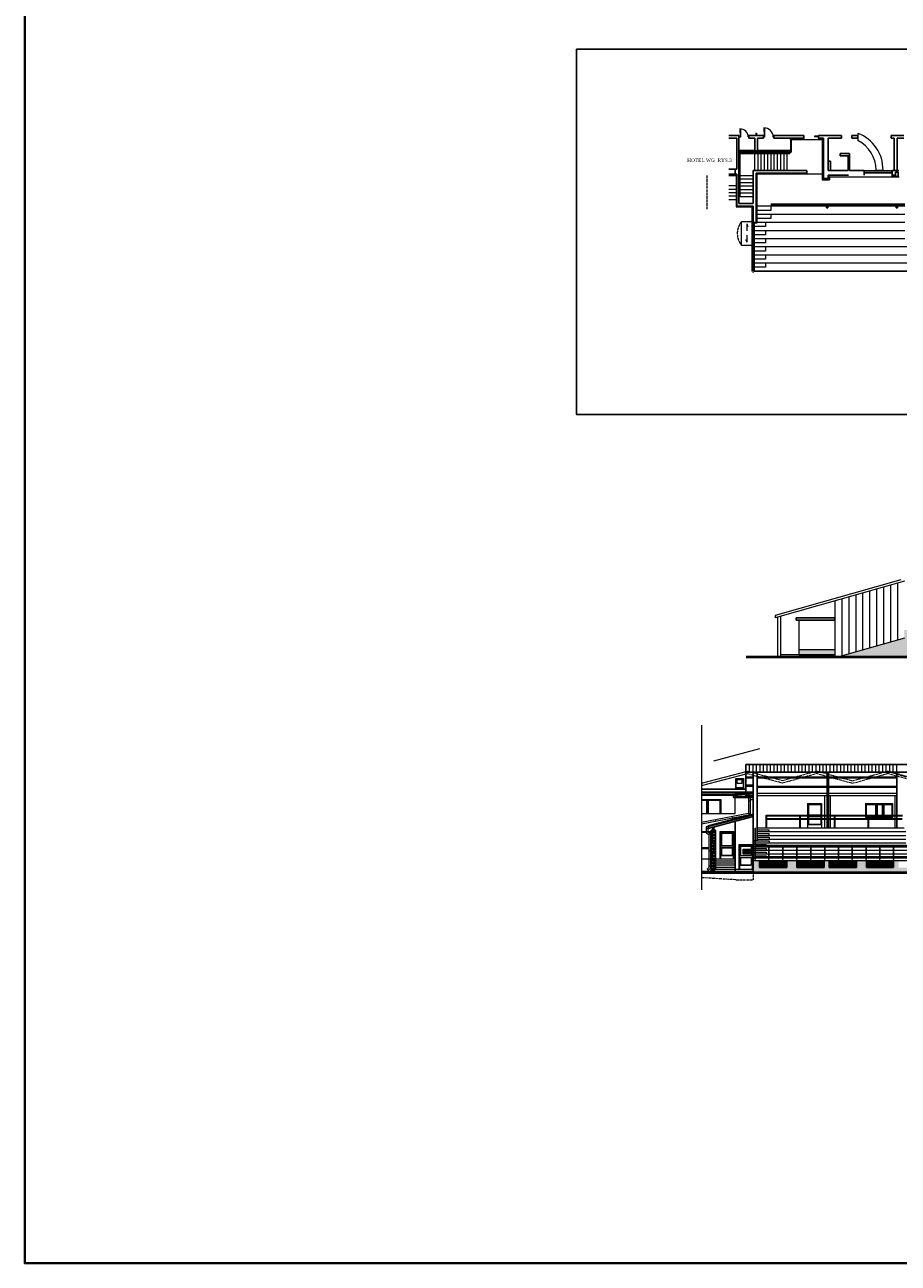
# Model space of a CAD drawing. Header units: millimetres. Extents: x -26513 to 76799, y 0 to 112149.
# Tile 70 of 98: x 47540 to 55063, y 91153 to 101820. Entities that reach past the tile are written whole.
import ezdxf

# ---------------------------------------------------------------- set-up
doc = ezdxf.new("R2010")
doc.units = ezdxf.units.MM
doc.header["$LTSCALE"] = 2
doc.linetypes.add('ACAD_ISO02W100', pattern=[15, 12, -3])
for name, color, linetype, lineweight in [('cienkie', 141, 'Continuous', 5), ('DRZWI PROJ.', 30, 'Continuous', 15), ('hacz  do wyłaczenia', 161, 'Continuous', 5), ('ocieplenie', 5, 'BATTING', 5), ('rynna-41', 22, 'Continuous', 18), ('SCHODY', 54, 'Continuous', 15), ('stolarka', 6, 'Continuous', 9), ('widok', 3, 'Continuous', 13), ('ZMIANY', 90, 'Continuous', 25)]:
    doc.layers.add(name, color=color, linetype=linetype, lineweight=lineweight)
doc.layers.add('istn.śiany', color=2, linetype='Continuous')
doc.linetypes.add('BATTING', pattern='A,0.0001,-0.1,[134,ltypeshp.shx,S=0.1,R=0,X=-0.1,Y=0],-0.2,[134,ltypeshp.shx,S=0.1,R=180,X=0.1,Y=0],-0.1', length=0.4001)

# ---------------------------------------------------------------- blocks, each defined once
blk = doc.blocks.new('drzwi')
at = {"layer": 'DRZWI PROJ.', "color": 30}
for p, q in [((-100, 5), (-95, 5)), ((-100, 0), (-95, 0)), ((-95, 88), (-95, 0)), ((-90, 88), (-90, 0)), ((-5, 5), (0, 5)), ((-5, 5), (-5, 0)), ((-5, 0), (0, 0))]:
    blk.add_line(p, q, dxfattribs=at)
blk.add_arc((-95, 0), 88, 0, 90, dxfattribs=at)

msp = doc.modelspace()

# ---------------------------------------------------------------- hatches: boundary and pattern name
at = {"layer": 'cienkie'}
h = msp.add_hatch(dxfattribs=at)
h.set_pattern_fill('AR-BRSTD', color=256, scale=0.2, style=0)
h.paths.add_polyline_path([(54703, 94560), (54468, 94560), (54468, 94620), (54424, 94620), (54424, 94560), (54189, 94560), (54189, 94620), (54103, 94620), (54103, 94560), (53868, 94560), (53868, 94620), (53815, 94620), (53815, 94530), (54703, 94530)])
h.paths.add_polyline_path([(56917, 94621), (56872, 94621), (56872, 94563), (56917, 94563)])
h.paths.add_polyline_path([(57112, 94621), (57097, 94621), (57097, 94563), (57112, 94563)])
h.paths.add_polyline_path([(56872, 94621), (56865, 94621), (56865, 94563), (56872, 94563)])
h.paths.add_polyline_path([(57127, 94621), (57112, 94621), (57112, 94563), (57127, 94563)])
h.paths.add_polyline_path([(56860, 94621), (56724, 94621), (56724, 94620), (56821, 94620), (56821, 94563), (56860, 94563)])
h.paths.add_polyline_path([(56858, 94558), (56860, 94558), (56860, 94560), (56724, 94560), (56724, 94558), (56726, 94558), (56726, 94555), (56858, 94555)])
h.paths.add_polyline_path([(56704, 94555), (56717, 94555), (56717, 94558), (56719, 94558), (56719, 94560), (56586, 94560), (56586, 94530), (56704, 94530)])
h.paths.add_polyline_path([(54789, 94620), (54703, 94620), (54703, 94530), (55623, 94530), (55623, 94560), (55388, 94560), (55388, 94620), (55303, 94620), (55303, 94560), (55068, 94560), (55068, 94620), (55024, 94620), (55024, 94560), (54789, 94560)])
h.paths.add_polyline_path([(56586, 94620), (56501, 94620), (56501, 94560), (56266, 94560), (56266, 94620), (56222, 94620), (56222, 94560), (55987, 94560), (55987, 94620), (55902, 94620), (55902, 94560), (55667, 94560), (55667, 94620), (55623, 94620), (55623, 94530), (56586, 94530)])
h.paths.add_polyline_path([(53815, 94530), (56704, 94530), (56704, 94523), (53815, 94523)])
at = {"layer": 'hacz  do wyłaczenia', "linetype": 'Continuous'}
h = msp.add_hatch(dxfattribs=at)
h.set_pattern_fill('BRICK', color=256, scale=2, style=0)
h.set_pattern_definition([(0, (22145.566, -11427.961), (0, 12.7), []), (90, (22145.566, -11427.961), (-25.4, 2e-15), [12.7, -12.7]), (90, (22158.266, -11427.961), (-25.4, 2e-15), [-12.7, 12.7])])
h.paths.add_polyline_path([(53452, 94530), (53480, 94530), (53480, 94548), (53490, 94548), (53490, 94884), (53452, 94884)])
at = {"layer": 'hacz  do wyłaczenia'}
h = msp.add_hatch(dxfattribs=at)
h.set_pattern_fill('ANSI31', color=256, scale=3, angle=45, style=0)
h.paths.add_polyline_path([(53729, 94689), (53798, 94689), (53798, 94718), (53805, 94718), (53805, 94675), (53729, 94675)])
h.paths.add_polyline_path([(53729, 94689), (53729, 94691), (53796, 94691), (53796, 94718), (53798, 94718), (53798, 94689)])
h.paths.add_polyline_path([(53796, 94691), (53796, 94718), (53729, 94718), (53729, 94691)])
h.paths.add_polyline_path([(53805, 94718), (53806, 94718, -0.036146), (53807, 94715, -0.032237), (53810, 94716), (53810, 94675), (53805, 94675)])
h.paths.add_polyline_path([(53810, 94675), (53810, 94716, -0.028389), (53812, 94718), (53815, 94718), (53815, 94675)])
at = {"layer": 'hacz  do wyłaczenia', "linetype": 'Continuous'}
h = msp.add_hatch(dxfattribs=at)
h.set_pattern_fill('NET', color=256, scale=2, angle=45, style=0)
h.set_pattern_definition([(45, (-5957.957, 39266.924), (-4.49012806, 4.49012806), []), (135, (-5957.957, 39266.924), (-4.49012806, -4.49012806), [])])
h.paths.add_polyline_path([(53868, 94620), (54103, 94620), (54103, 94560), (53868, 94560)])
h = msp.add_hatch(dxfattribs=at)
h.set_pattern_fill('NET', color=256, scale=2, angle=45, style=0)
h.set_pattern_definition([(45, (-5636.957, 39266.924), (-4.49012806, 4.49012806), []), (135, (-5636.957, 39266.924), (-4.49012806, -4.49012806), [])])
h.paths.add_polyline_path([(54189, 94620), (54424, 94620), (54424, 94560), (54189, 94560)])
h = msp.add_hatch(dxfattribs=at)
h.set_pattern_fill('NET', color=256, scale=2, angle=45, style=0)
h.set_pattern_definition([(45, (-5357.957, 39266.924), (-4.49012806, 4.49012806), []), (135, (-5357.957, 39266.924), (-4.49012806, -4.49012806), [])])
h.paths.add_polyline_path([(54468, 94620), (54703, 94620), (54703, 94560), (54468, 94560)])
h = msp.add_hatch(dxfattribs=at)
h.set_pattern_fill('NET', color=256, scale=2, angle=45, style=0)
h.set_pattern_definition([(45, (-5036.957, 39266.924), (-4.49012806, 4.49012806), []), (135, (-5036.957, 39266.924), (-4.49012806, -4.49012806), [])])
h.paths.add_polyline_path([(54789, 94620), (55024, 94620), (55024, 94560), (54789, 94560)])
at = {"layer": 'widok'}
h = msp.add_hatch(dxfattribs=at)
h.set_pattern_fill('AR-SAND', color=256, scale=0.6, style=0)
h.paths.add_polyline_path([(56305, 96550), (56068, 96550), (56068, 96607), (56004, 96607), (56004, 96550), (55767, 96550), (55767, 96437), (56305, 96437)])
h.paths.add_polyline_path([(56305, 96437), (55767, 96437), (55767, 96377), (56305, 96377)])
h.paths.add_polyline_path([(56661, 96607), (56604, 96607), (56604, 96550), (56367, 96550), (56367, 96437), (56661, 96437), (56661, 96464)])
h.paths.add_polyline_path([(56661, 96437), (56367, 96437), (56367, 96377), (56661, 96377)])
h.paths.add_polyline_path([(56905, 96550), (56796, 96550), (56796, 96464), (56796, 96437), (56905, 96437)])
h.paths.add_polyline_path([(56905, 96437), (56796, 96437), (56796, 96377), (56905, 96377)])
h.paths.add_polyline_path([(57505, 96550), (57268, 96550), (57268, 96607), (57204, 96607), (57204, 96550), (56967, 96550), (56967, 96437), (57505, 96437)])
h.paths.add_polyline_path([(57505, 96437), (57099, 96437), (57099, 96423), (57048, 96423), (57048, 96437), (56967, 96437), (56967, 96377), (57505, 96377)])
h.paths.add_polyline_path([(56367, 96607), (56305, 96607), (56305, 96550), (56305, 96377), (56367, 96377)])
h.paths.add_polyline_path([(56929, 96607), (56905, 96607), (56905, 96550), (56905, 96377), (56967, 96377), (56967, 96607), (56944, 96607), (56944, 96408, -1.039289), (56928, 96408, -0.062876), (56929, 96410)])
h.paths.add_polyline_path([(57567, 96607), (57505, 96607), (57505, 96550), (57505, 96377), (57567, 96377)])
h.paths.add_polyline_path([(58105, 96550), (57868, 96550), (57868, 96607), (57804, 96607), (57804, 96550), (57567, 96550), (57567, 96437), (58105, 96437)])
h.paths.add_polyline_path([(58105, 96437), (58000, 96437), (58000, 96423), (57949, 96423), (57949, 96437), (57567, 96437), (57567, 96377), (58105, 96377)])
h.paths.add_polyline_path([(58128, 96607), (58105, 96607), (58105, 96550), (58105, 96377), (58167, 96377), (58167, 96550), (58166, 96550), (58166, 96607), (58143, 96607), (58143, 96409, -0.046607), (58144, 96408, -1), (58128, 96408, -0.046255), (58128, 96409)])
h.paths.add_polyline_path([(58459, 96607), (58403, 96607), (58403, 96550), (58167, 96550), (58167, 96437), (58459, 96437)])
h.paths.add_polyline_path([(58459, 96437), (58167, 96437), (58167, 96377), (58459, 96377)])
h.paths.add_polyline_path([(54380, 96437), (54207, 96437), (54207, 96392), (54352, 96392)])
h.paths.add_polyline_path([(54517, 96437), (54380, 96437), (54352, 96392), (54517, 96392)])
h.paths.add_polyline_path([(55117, 96536), (54559, 96377), (55117, 96377)])
h.paths.add_polyline_path([(55167, 96607), (55117, 96607), (55117, 96377), (55167, 96377)])
h.paths.add_polyline_path([(55705, 96550), (55468, 96550), (55468, 96550), (55468, 96607), (55404, 96607), (55404, 96550), (55167, 96550), (55167, 96437), (55705, 96437)])
h.paths.add_polyline_path([(55705, 96437), (55167, 96437), (55167, 96377), (55705, 96377)])

# ---------------------------------------------------------------- linework, layer by layer
at = {"layer": 'Defpoints'}
msp.add_lwpolyline([(52291, 101610), (68034, 101610), (68034, 98463), (52291, 98463)], close=True, dxfattribs=at)
at = {"layer": 'hacz  do wyłaczenia'}
for p, q in [((54937, 96977), (54937, 96485)), ((54997, 96994), (54997, 96502)), ((55057, 97011), (55057, 96519)), ((54577, 96874), (54577, 96383)), ((54637, 96891), (54637, 96400)), ((54697, 96908), (54697, 96417)), ((54757, 96926), (54757, 96434)), ((54817, 96943), (54817, 96451)), ((54877, 96960), (54877, 96468)), ((53369, 95195), (53369, 95183)), ((53419, 95195), (53419, 95183)), ((53469, 95195), (53469, 95183)), ((53519, 95195), (53519, 95183)), ((53569, 95195), (53569, 95183)), ((53619, 95195), (53619, 95183)), ((53663, 95175), (53663, 95163)), ((53703, 95175), (53703, 95163)), ((53753, 95175), (53753, 95163)), ((53803, 95175), (53803, 95163)), ((53789, 95133), (53774, 95133)), ((53487, 94974), (53490, 94959)), ((53634, 95003), (53637, 94988)), ((53774, 95029), (53789, 95017)), ((53424, 94868), (53409, 94860)), ((53447, 94853), (53432, 94845)), ((53432, 94707), (53452, 94707)), ((53432, 94574), (53452, 94574))]:
    msp.add_line(p, q, dxfattribs=at)
for points in [[(53868, 94620), (54103, 94620), (54103, 94560), (53868, 94560)], [(54189, 94620), (54424, 94620), (54424, 94560), (54189, 94560)], [(54468, 94620), (54703, 94620), (54703, 94560), (54468, 94560)], [(54789, 94620), (55024, 94620), (55024, 94560), (54789, 94560)]]:
    msp.add_lwpolyline(points, close=True, dxfattribs=at)
at = {"layer": 'istn.śiany'}
for p, q in [((53604, 100865), (53691, 100865)), ((53604, 100842), (53672, 100842)), ((53672, 100842), (53672, 100576)), ((53691, 100865), (53691, 100281)), ((53777, 100866), (53903, 100866)), ((53777, 100866), (53777, 100842)), ((53777, 100842), (53828, 100842)), ((53828, 100842), (53828, 100734)), ((53852, 100842), (53852, 100734)), ((53852, 100842), (53903, 100842)), ((53903, 100866), (53903, 100842)), ((53993, 100866), (54251, 100866)), ((53993, 100866), (53993, 100842)), ((53993, 100842), (54251, 100842)), ((54251, 100866), (54251, 100842)), ((54378, 100866), (54574, 100866)), ((54378, 100866), (54378, 100842)), ((54378, 100842), (54421, 100842)), ((54421, 100842), (54421, 100565)), ((54459, 100842), (54459, 100565)), ((54459, 100842), (54574, 100842)), ((54574, 100866), (54574, 100842)), ((54664, 100866), (54664, 100842)), ((54664, 100866), (54714, 100866)), ((54664, 100842), (54714, 100842)), ((54714, 100866), (54714, 100842)), ((55003, 100866), (55113, 100866)), ((55003, 100866), (55003, 100842)), ((55003, 100842), (55028, 100842)), ((55028, 100842), (55028, 100565)), ((55053, 100842), (55053, 100565)), ((55053, 100842), (55113, 100842)), ((53691, 100734), (54118, 100734)), ((53691, 100722), (54130, 100722)), ((54118, 100742), (54118, 100734)), ((54130, 100742), (54130, 100722)), ((54563, 100712), (54563, 100692)), ((54563, 100712), (54643, 100712)), ((54643, 100712), (54643, 100692)), ((54459, 100645), (54479, 100645)), ((54479, 100645), (54479, 100565)), ((54563, 100692), (54643, 100692)), ((54631, 100692), (54631, 100565)), ((54643, 100692), (54643, 100565)), ((53604, 100576), (53672, 100576)), ((53604, 100534), (53672, 100534)), ((53660, 100576), (53660, 100534)), ((53672, 100534), (53672, 100256)), ((53815, 100565), (54275, 100565)), ((53815, 100565), (53815, 100281)), ((53840, 100541), (54275, 100541)), ((53840, 100541), (53840, 100116)), ((54275, 100565), (54275, 100541)), ((54421, 100565), (54421, 100496)), ((54421, 100496), (54459, 100496)), ((54459, 100565), (54479, 100565)), ((54459, 100523), (54459, 100496)), ((54459, 100523), (54479, 100523)), ((54479, 100565), (54631, 100565)), ((54479, 100523), (54636, 100523)), ((54643, 100565), (54771, 100565)), ((54771, 100565), (54771, 100523)), ((55011, 100565), (55011, 100523)), ((55011, 100565), (55040, 100565)), ((55011, 100523), (55039, 100523)), ((55039, 100549), (55039, 100514)), ((55063, 100549), (55039, 100549)), ((55063, 100514), (55039, 100514)), ((55040, 100565), (55069, 100565)), ((55063, 100549), (55063, 100514)), ((55063, 100523), (55069, 100523)), ((53691, 100281), (53815, 100281)), ((53672, 100256), (53815, 100256)), ((53803, 100256), (53815, 100256)), ((53815, 100256), (53815, 99696)), ((53815, 100256), (53815, 99696)), ((54445, 100268), (54445, 100244)), ((54457, 100268), (54445, 100268)), ((54457, 100244), (54445, 100244)), ((54457, 100268), (54457, 100244)), ((55057, 100268), (55045, 100268)), ((55045, 100268), (55045, 100244)), ((55057, 100244), (55045, 100244)), ((55057, 100268), (55057, 100244)), ((53815, 99685), (53815, 99684)), ((54517, 96712), (54185, 96712)), ((54185, 96712), (54185, 96692)), ((54517, 96692), (54185, 96692)), ((54517, 96712), (54517, 96692)), ((54517, 96392), (54207, 96392)), ((56258, 95449), (53750, 95449)), ((53750, 95449), (53750, 95381)), ((53750, 95381), (53750, 95182)), ((56267, 95381), (53750, 95381)), ((53815, 95381), (53815, 94521)), ((53815, 95381), (53815, 94530)), ((53848, 95381), (53848, 94790)), ((54452, 95381), (54452, 94902)), ((54464, 95381), (54464, 94902)), ((55052, 94902), (55052, 95381)), ((53370, 95235), (53750, 95235)), ((53370, 95210), (53815, 95210)), ((53815, 95210), (53653, 95195)), ((53815, 95198), (53653, 95183)), ((53653, 95195), (53653, 95183)), ((53750, 95182), (53815, 95182)), ((53426, 94919), (53813, 95021)), ((53426, 94913), (53815, 95016)), ((53426, 94898), (53815, 95001)), ((53660, 94960), (53660, 94530)), ((53426, 94919), (53426, 94898)), ((53452, 94884), (53490, 94884)), ((53452, 94884), (53452, 94530)), ((53466, 94909), (53466, 94884)), ((53466, 94909), (53476, 94909)), ((53476, 94909), (53476, 94884)), ((53490, 94884), (53490, 94548)), ((53815, 94790), (53827, 94790)), ((53815, 94790), (53852, 94790)), ((53830, 94790), (53848, 94790))]:
    msp.add_line(p, q, dxfattribs=at)
at = {"layer": 'istn.śiany', "color": 5, "lineweight": 5}
for p, q in [((53750, 95342), (53810, 95342)), ((53750, 95332), (53810, 95332)), ((53750, 95272), (53810, 95272)), ((53750, 95262), (53810, 95262)), ((53848, 95342), (54452, 95342)), ((53848, 95332), (54452, 95332)), ((53848, 95262), (54452, 95262)), ((54464, 95342), (55052, 95342)), ((54464, 95332), (55052, 95332)), ((54464, 95262), (55052, 95262)), ((53847, 95202), (54452, 95202)), ((53848, 95252), (54452, 95252)), ((54464, 95252), (55052, 95252)), ((54464, 95202), (55052, 95202)), ((53848, 94902), (55115, 94902)), ((53848, 94870), (55129, 94870)), ((53848, 94838), (55129, 94838)), ((53815, 94774), (53827, 94774)), ((53815, 94742), (53827, 94742)), ((53830, 94774), (55129, 94774)), ((53830, 94742), (53947, 94742)), ((53830, 94742), (55129, 94742)), ((53848, 94806), (55129, 94806)), ((53950, 94742), (54067, 94742)), ((54070, 94742), (54187, 94742)), ((54190, 94742), (54307, 94742)), ((54310, 94742), (54427, 94742)), ((54430, 94742), (54547, 94742)), ((54904, 94742), (55019, 94742)), ((55022, 94742), (55137, 94742)), ((53815, 94710), (53827, 94710)), ((53815, 94678), (53827, 94678)), ((53815, 94646), (53827, 94646)), ((53830, 94710), (66241, 94710)), ((53830, 94678), (66241, 94678)), ((53830, 94646), (53947, 94646)), ((53950, 94646), (54307, 94646)), ((54310, 94646), (54427, 94646)), ((54430, 94646), (54547, 94646)), ((54550, 94646), (54665, 94646)), ((54668, 94646), (54783, 94646)), ((54786, 94646), (54901, 94646)), ((54904, 94646), (55019, 94646)), ((55022, 94646), (55137, 94646))]:
    msp.add_line(p, q, dxfattribs=at)
at = {"layer": 'istn.śiany', "lineweight": 40}
msp.add_lwpolyline([(47540, 112069), (76799, 112069), (76799, 91153), (47540, 91153)], close=True, dxfattribs=at)
at = {"layer": 'ocieplenie'}
for p, q in [((54130, 100836), (54251, 100836)), ((54136, 100830), (54136, 100722)), ((54378, 100836), (54409, 100836)), ((54415, 100842), (54415, 100565)), ((53691, 100737), (53828, 100737)), ((53852, 100737), (54118, 100737)), ((53604, 100528), (53666, 100528)), ((53670, 100534), (53670, 100251)), ((54465, 100521), (54465, 100494)), ((55010, 100517), (55039, 100517)), ((53667, 100253), (53803, 100253)), ((53809, 100256), (53809, 99696)), ((53843, 100114), (53815, 100114))]:
    msp.add_line(p, q, dxfattribs=at)
at = {"layer": 'ocieplenie', "linetype": 'Continuous'}
for p, q in [((54142, 100830), (54142, 100722)), ((54142, 100830), (54409, 100830)), ((54251, 100842), (54251, 100830)), ((54378, 100842), (54378, 100830)), ((54409, 100842), (54409, 100565)), ((53691, 100739), (53828, 100739)), ((53852, 100739), (54118, 100739)), ((54130, 100722), (54142, 100722)), ((53604, 100522), (53666, 100522)), ((53667, 100534), (53667, 100251)), ((53845, 100536), (54409, 100536)), ((53845, 100536), (53845, 100111)), ((54275, 100541), (54275, 100536)), ((54409, 100541), (54409, 100484)), ((54409, 100484), (54471, 100484)), ((54421, 100496), (54421, 100484)), ((54471, 100511), (54471, 100484)), ((54471, 100511), (54774, 100511)), ((55008, 100523), (55008, 100511)), ((55008, 100511), (55072, 100511)), ((53667, 100251), (53803, 100251)), ((53803, 100256), (53803, 99696)), ((53845, 100111), (53803, 100111)), ((57770, 99696), (53803, 99696)), ((53815, 99685), (53815, 99684))]:
    msp.add_line(p, q, dxfattribs=at)
at = {"layer": 'rynna-41'}
for p, q in [((53370, 95787), (53370, 94368)), ((53370, 95195), (53660, 95195)), ((53370, 95183), (53641, 95183)), ((53641, 95187), (53641, 95171)), ((53641, 95187), (53653, 95187)), ((53649, 95163), (53815, 95163)), ((53653, 95183), (53653, 95175)), ((53653, 95175), (53815, 95175)), ((53774, 95163), (53774, 95029)), ((53789, 95163), (53789, 95017)), ((53370, 94952), (53774, 95029)), ((53370, 94936), (53789, 95017)), ((53425, 94914), (53409, 94911)), ((53409, 94908), (53409, 94860)), ((53409, 94860), (53432, 94845)), ((53424, 94904), (53424, 94868)), ((53424, 94868), (53447, 94853)), ((53432, 94845), (53432, 94560)), ((53447, 94853), (53447, 94554)), ((53432, 94560), (53419, 94547)), ((53429, 94536), (53419, 94547)), ((53447, 94554), (53430, 94537))]:
    msp.add_line(p, q, dxfattribs=at)
for centre, radius, start, end in [((53647, 95187), 6, 180, 0), ((53649, 95171), 8, 180, 270), ((53417, 94909), 8.55, 171.1383, 30.6159)]:
    msp.add_arc(centre, radius, start, end, dxfattribs=at)
at = {"layer": 'SCHODY'}
for p, q in [((53695, 100717), (53695, 100341)), ((53695, 100717), (54130, 100717)), ((53700, 100712), (53700, 100341)), ((53700, 100712), (54130, 100712)), ((53825, 100722), (53825, 100565)), ((53853, 100722), (53853, 100565)), ((53881, 100722), (53881, 100565)), ((53909, 100722), (53909, 100565)), ((53937, 100722), (53937, 100565)), ((53965, 100722), (53965, 100565)), ((53993, 100722), (53993, 100565)), ((54021, 100722), (54021, 100565)), ((54049, 100722), (54049, 100565)), ((54077, 100722), (54077, 100565)), ((54105, 100722), (54105, 100565)), ((54130, 100717), (54130, 100712)), ((53697, 100522), (53813, 100522)), ((53700, 100492), (53815, 100492)), ((53604, 100435), (53672, 100435)), ((53604, 100405), (53672, 100405)), ((53691, 100431), (53815, 100431)), ((53691, 100401), (53815, 100401)), ((53700, 100461), (53815, 100461)), ((53604, 100375), (53672, 100375)), ((53604, 100345), (53672, 100345)), ((53604, 100315), (53672, 100315)), ((53691, 100371), (53815, 100371)), ((53691, 100341), (53815, 100341)), ((53920, 100221), (53840, 100221)), ((53965, 100221), (53920, 100221)), ((53920, 100081), (53815, 100081)), ((53920, 100151), (53840, 100151)), ((53965, 100151), (53920, 100151)), ((53920, 100116), (53920, 100081)), ((53920, 100011), (53815, 100011)), ((53920, 100046), (53920, 100011)), ((53920, 99976), (53920, 99941)), ((53920, 99941), (53815, 99941)), ((53920, 99871), (53815, 99871)), ((53920, 99906), (53920, 99871)), ((53920, 99801), (53815, 99801)), ((53920, 99836), (53920, 99801)), ((53920, 99766), (53920, 99731)), ((53920, 99731), (53815, 99731)), ((53848, 94886), (53952, 94886)), ((53848, 94854), (53952, 94854)), ((53952, 94870), (53952, 94886)), ((53952, 94838), (53952, 94854)), ((53815, 94758), (53827, 94758)), ((53815, 94726), (53827, 94726)), ((53830, 94758), (53927, 94758)), ((53830, 94726), (53927, 94726)), ((53848, 94822), (53952, 94822)), ((53848, 94790), (53952, 94790)), ((53927, 94758), (53927, 94742)), ((53927, 94726), (53927, 94710)), ((53952, 94822), (53952, 94806)), ((53952, 94790), (53952, 94774)), ((53490, 94635), (53660, 94635)), ((53490, 94618), (53660, 94618)), ((53815, 94694), (53827, 94694)), ((53815, 94662), (53827, 94662)), ((53830, 94694), (53927, 94694)), ((53830, 94662), (53927, 94662)), ((53927, 94694), (53927, 94678)), ((53927, 94662), (53927, 94646)), ((53480, 94548), (53480, 94530)), ((53480, 94548), (53660, 94548)), ((53490, 94600), (53660, 94600)), ((53490, 94583), (53660, 94583)), ((53490, 94565), (53660, 94565)), ((53660, 94548), (53815, 94548))]:
    msp.add_line(p, q, dxfattribs=at)
at = {"layer": 'stolarka'}
for p, q in [((53838, 100886), (53838, 100866)), ((53838, 100886), (53843, 100886)), ((53843, 100886), (53843, 100866)), ((53820, 100111), (53820, 99694)), ((53823, 100111), (53823, 99694)), ((57770, 99696), (53820, 99696)), ((57770, 99694), (53820, 99694)), ((53475, 95481), (53870, 95585)), ((53370, 95287), (53765, 95391)), ((53370, 95266), (53765, 95370)), ((53780, 95449), (53780, 95381)), ((53810, 95449), (53810, 95381)), ((53840, 95449), (53840, 95381)), ((53870, 95449), (53870, 95381)), ((53901, 95449), (53901, 95381)), ((53931, 95449), (53931, 95381)), ((53961, 95449), (53961, 95381)), ((53991, 95449), (53991, 95381)), ((54021, 95449), (54021, 95381)), ((54052, 95449), (54052, 95381)), ((54082, 95449), (54082, 95381)), ((54112, 95449), (54112, 95381)), ((54142, 95449), (54142, 95381)), ((54172, 95449), (54172, 95381)), ((54203, 95449), (54203, 95381)), ((54233, 95449), (54233, 95381)), ((54263, 95449), (54263, 95381)), ((54293, 95449), (54293, 95381)), ((54323, 95449), (54323, 95381)), ((54354, 95449), (54354, 95381)), ((54384, 95449), (54384, 95381)), ((54414, 95449), (54414, 95381)), ((54444, 95449), (54444, 95381)), ((54474, 95449), (54474, 95381)), ((54505, 95449), (54505, 95381)), ((54535, 95449), (54535, 95381)), ((54565, 95449), (54565, 95381)), ((54595, 95449), (54595, 95381)), ((54625, 95449), (54625, 95381)), ((54656, 95449), (54656, 95381)), ((54686, 95449), (54686, 95381)), ((54716, 95449), (54716, 95381)), ((54746, 95449), (54746, 95381)), ((54776, 95449), (54776, 95381)), ((54807, 95449), (54807, 95381)), ((54837, 95449), (54837, 95381)), ((54867, 95449), (54867, 95381)), ((54897, 95449), (54897, 95381)), ((54927, 95449), (54927, 95381)), ((54958, 95449), (54958, 95381)), ((54988, 95449), (54988, 95381)), ((55018, 95449), (55018, 95381)), ((55048, 95449), (55048, 95381)), ((53370, 95147), (53534, 95147)), ((53370, 95142), (53415, 95142)), ((53370, 95140), (53413, 95140)), ((53413, 95140), (53413, 95031)), ((53415, 95142), (53415, 95031)), ((53420, 95147), (53420, 95031)), ((53425, 95142), (53529, 95142)), ((53425, 95142), (53425, 95031)), ((53427, 95140), (53527, 95140)), ((53427, 95140), (53427, 95031)), ((53527, 95140), (53527, 95031)), ((53529, 95142), (53529, 95031)), ((53534, 95147), (53534, 95031)), ((53534, 95147), (53534, 95031)), ((53789, 95147), (53815, 95147)), ((54283, 95112), (54403, 95112)), ((54283, 95112), (54283, 94902)), ((54288, 95107), (54288, 95012)), ((54288, 95107), (54398, 95107)), ((54290, 95105), (54290, 95014)), ((54290, 95105), (54396, 95105)), ((54396, 95105), (54396, 95014)), ((54398, 95107), (54398, 94932)), ((54403, 95112), (54403, 94902)), ((54781, 95112), (55015, 95112)), ((54781, 95112), (54781, 94992)), ((54786, 95107), (54786, 94997)), ((54786, 95107), (54871, 95107)), ((54788, 95105), (54788, 94999)), ((54788, 95105), (54869, 95105)), ((54869, 95105), (54869, 94999)), ((54871, 95107), (54871, 94997)), ((54876, 95112), (54876, 94992)), ((54881, 95107), (54926, 95107)), ((54881, 95107), (54881, 94997)), ((54883, 95105), (54883, 94999)), ((54883, 95105), (54924, 95105)), ((54924, 95105), (54924, 94999)), ((54926, 95107), (54926, 94997)), ((54931, 95112), (54931, 94992)), ((54936, 95107), (55010, 95107)), ((54936, 95107), (54936, 94997)), ((54938, 95105), (55008, 95105)), ((54938, 95105), (54938, 94999)), ((55008, 95105), (55008, 94999)), ((55010, 95107), (55010, 94997)), ((55015, 95112), (55015, 94992)), ((54288, 95012), (54398, 95012)), ((54288, 95002), (54288, 94932)), ((54288, 95002), (54398, 95002)), ((54290, 95014), (54396, 95014)), ((54290, 95000), (54290, 94934)), ((54290, 95000), (54396, 95000)), ((54396, 95000), (54396, 94934)), ((54781, 94992), (55015, 94992)), ((54786, 94997), (54871, 94997)), ((54788, 94999), (54869, 94999)), ((54881, 94997), (54926, 94997)), ((54883, 94999), (54924, 94999)), ((54936, 94997), (55010, 94997)), ((54938, 94999), (55008, 94999)), ((53370, 94872), (53409, 94872)), ((53370, 94867), (53409, 94867)), ((53370, 94865), (53409, 94865)), ((53424, 94872), (53452, 94872)), ((53425, 94867), (53452, 94867)), ((53428, 94865), (53452, 94865)), ((53528, 94872), (53528, 94635)), ((53528, 94872), (53648, 94872)), ((53533, 94867), (53533, 94635)), ((53533, 94867), (53643, 94867)), ((53540, 94860), (53540, 94748)), ((53540, 94860), (53636, 94860)), ((53542, 94858), (53542, 94750)), ((53542, 94858), (53634, 94858)), ((53634, 94858), (53634, 94750)), ((53636, 94860), (53636, 94748)), ((53643, 94867), (53643, 94635)), ((53648, 94872), (53648, 94635)), ((53833, 94900), (53836, 94900)), ((54283, 94932), (54403, 94932)), ((54290, 94934), (54396, 94934)), ((53370, 94732), (53432, 94732)), ((53370, 94730), (53432, 94730)), ((53370, 94725), (53432, 94725)), ((53540, 94748), (53636, 94748)), ((53540, 94733), (53540, 94665)), ((53540, 94733), (53636, 94733)), ((53542, 94750), (53634, 94750)), ((53542, 94731), (53542, 94667)), ((53542, 94731), (53634, 94731)), ((53634, 94731), (53634, 94667)), ((53636, 94733), (53636, 94665)), ((53690, 94758), (53690, 94548)), ((53690, 94758), (53810, 94758)), ((53695, 94753), (53695, 94548)), ((53695, 94753), (53805, 94753)), ((53702, 94746), (53798, 94746)), ((53702, 94746), (53702, 94663)), ((53704, 94744), (53704, 94665)), ((53704, 94744), (53796, 94744)), ((53796, 94744), (53796, 94665)), ((53798, 94746), (53798, 94663)), ((53805, 94753), (53805, 94548)), ((53810, 94758), (53810, 94548)), ((53540, 94665), (53636, 94665)), ((53542, 94667), (53634, 94667)), ((53702, 94663), (53798, 94663)), ((53702, 94648), (53702, 94581)), ((53702, 94648), (53798, 94648)), ((53704, 94665), (53796, 94665)), ((53704, 94646), (53704, 94583)), ((53704, 94646), (53796, 94646)), ((53796, 94646), (53796, 94583)), ((53798, 94648), (53798, 94581)), ((53868, 94620), (53868, 94560)), ((53953, 94620), (53953, 94560)), ((54016, 94620), (54016, 94560)), ((54103, 94620), (54103, 94560)), ((54189, 94620), (54189, 94560)), ((54274, 94620), (54274, 94560)), ((54337, 94620), (54337, 94560)), ((54424, 94620), (54424, 94560)), ((54468, 94620), (54468, 94560)), ((54553, 94620), (54553, 94560)), ((54616, 94620), (54616, 94560)), ((54703, 94620), (54703, 94560)), ((54789, 94620), (54789, 94560)), ((54874, 94620), (54874, 94560)), ((54937, 94617), (54937, 94560)), ((55024, 94620), (55024, 94560)), ((53702, 94581), (53798, 94581)), ((53704, 94583), (53796, 94583)), ((53868, 94560), (54103, 94560)), ((53873, 94615), (53873, 94565)), ((53873, 94615), (53948, 94615)), ((53873, 94610), (53873, 94567)), ((53873, 94565), (53948, 94565)), ((53875, 94613), (53946, 94613)), ((53875, 94613), (53875, 94567)), ((53946, 94567), (53875, 94567)), ((53946, 94613), (53946, 94567)), ((53948, 94615), (53948, 94565)), ((53958, 94615), (54011, 94615)), ((53958, 94615), (53958, 94565)), ((53958, 94565), (54011, 94565)), ((53960, 94613), (54009, 94613)), ((53960, 94613), (53960, 94567)), ((54009, 94567), (53960, 94567)), ((54009, 94613), (54009, 94567)), ((54011, 94615), (54011, 94565)), ((54021, 94615), (54098, 94615)), ((54021, 94615), (54021, 94565)), ((54021, 94565), (54098, 94565)), ((54023, 94613), (54096, 94613)), ((54023, 94613), (54023, 94567)), ((54096, 94567), (54023, 94567)), ((54096, 94613), (54096, 94567)), ((54098, 94615), (54098, 94565)), ((54189, 94560), (54424, 94560)), ((54194, 94615), (54269, 94615)), ((54194, 94615), (54194, 94565)), ((54194, 94565), (54269, 94565)), ((54196, 94613), (54267, 94613)), ((54196, 94613), (54196, 94567)), ((54267, 94567), (54196, 94567)), ((54267, 94613), (54267, 94567)), ((54269, 94615), (54269, 94565)), ((54279, 94615), (54332, 94615)), ((54279, 94615), (54279, 94565)), ((54279, 94565), (54332, 94565)), ((54281, 94613), (54330, 94613)), ((54281, 94613), (54281, 94567)), ((54330, 94567), (54281, 94567)), ((54330, 94613), (54330, 94567)), ((54332, 94615), (54332, 94565)), ((54342, 94615), (54419, 94615)), ((54342, 94615), (54342, 94565)), ((54342, 94565), (54419, 94565)), ((54344, 94613), (54344, 94567)), ((54344, 94613), (54417, 94613)), ((54417, 94567), (54344, 94567)), ((54417, 94613), (54417, 94567)), ((54419, 94615), (54419, 94565)), ((54468, 94560), (54703, 94560)), ((54473, 94615), (54548, 94615)), ((54473, 94615), (54473, 94565)), ((54546, 94567), (54473, 94567)), ((54473, 94565), (54548, 94565)), ((54475, 94613), (54546, 94613)), ((54475, 94613), (54475, 94567)), ((54546, 94613), (54546, 94567)), ((54548, 94615), (54548, 94565)), ((54558, 94615), (54611, 94615)), ((54558, 94615), (54558, 94565)), ((54558, 94565), (54611, 94565)), ((54560, 94613), (54609, 94613)), ((54560, 94613), (54560, 94567)), ((54609, 94567), (54560, 94567)), ((54609, 94613), (54609, 94567)), ((54611, 94615), (54611, 94565)), ((54621, 94615), (54698, 94615)), ((54621, 94615), (54621, 94565)), ((54621, 94565), (54698, 94565)), ((54623, 94613), (54623, 94567)), ((54623, 94613), (54696, 94613)), ((54696, 94567), (54623, 94567)), ((54696, 94613), (54696, 94567)), ((54698, 94615), (54698, 94565)), ((54789, 94560), (55024, 94560)), ((54794, 94615), (54869, 94615)), ((54794, 94615), (54794, 94565)), ((54867, 94567), (54794, 94567)), ((54794, 94565), (54869, 94565)), ((54796, 94613), (54867, 94613)), ((54796, 94613), (54796, 94567)), ((54867, 94613), (54867, 94567)), ((54869, 94615), (54869, 94565)), ((54879, 94615), (54932, 94615)), ((54879, 94615), (54879, 94565)), ((54879, 94565), (54932, 94565)), ((54881, 94613), (54930, 94613)), ((54881, 94613), (54881, 94567)), ((54930, 94567), (54881, 94567)), ((54930, 94613), (54930, 94567)), ((54932, 94615), (54932, 94565)), ((54942, 94615), (55019, 94615)), ((54942, 94615), (54942, 94565)), ((54942, 94565), (55019, 94565)), ((54944, 94613), (54944, 94567)), ((54944, 94613), (55017, 94613)), ((55017, 94567), (54944, 94567)), ((55017, 94613), (55017, 94567)), ((55019, 94615), (55019, 94565))]:
    msp.add_line(p, q, dxfattribs=at)
at = {"layer": 'stolarka', "linetype": 'Continuous'}
for p, q in [((54378, 100859), (54341, 100859)), ((54341, 100859), (54341, 100854)), ((54378, 100854), (54341, 100854)), ((54771, 100565), (55011, 100565)), ((54771, 100550), (55011, 100550)), ((54771, 100545), (55011, 100545)), ((54774, 100511), (55008, 100511)), ((55120, 100274), (53965, 100274)), ((55120, 100269), (53965, 100269))]:
    msp.add_line(p, q, dxfattribs=at)
at = {"layer": 'stolarka', "linetype": 'ACAD_ISO02W100'}
for p, q in [((53415, 100522), (53415, 100230)), ((53765, 95391), (54065, 95311)), ((53765, 95370), (54065, 95290)), ((54065, 95311), (54355, 95391)), ((54065, 95290), (54355, 95370)), ((54665, 95307), (54355, 95391)), ((54665, 95286), (54355, 95370)), ((54665, 95307), (54970, 95391)), ((54665, 95286), (54970, 95370)), ((55653, 95196), (54968, 95386)), ((55655, 95201), (54970, 95391)), ((55655, 95180), (54970, 95370)), ((53815, 94530), (53815, 94455)), ((53665, 94455), (53370, 94473)), ((53665, 94455), (53815, 94455))]:
    msp.add_line(p, q, dxfattribs=at)
at = {"layer": 'stolarka'}
for points in [[(53714, 100124), (53803, 100124), (53803, 99919), (53714, 99919)], [(54294, 95011), (54301, 95011), (54301, 95004), (54294, 95004)]]:
    msp.add_lwpolyline(points, close=True, dxfattribs=at)
at = {"layer": 'stolarka', "linetype": 'ACAD_ISO02W100'}
msp.add_arc((53834, 100022), 157, 139.3108, 220.6892, dxfattribs=at)
at = {"layer": 'widok', "linetype": 'Continuous'}
for p, q in [((54716, 100884), (54716, 100824)), ((54873, 100568), (54933, 100568))]:
    msp.add_line(p, q, dxfattribs=at)
at = {"layer": 'widok'}
for p, q in [((54409, 100565), (54421, 100565)), ((54409, 100565), (54409, 100541)), ((54409, 100541), (54421, 100541)), ((53920, 100256), (53840, 100256)), ((53920, 100186), (53840, 100186)), ((53965, 100256), (53920, 100256)), ((53965, 100186), (53920, 100186)), ((54445, 100256), (53965, 100256)), ((53965, 100256), (53965, 100221)), ((55120, 100186), (53965, 100186)), ((53965, 100186), (53965, 100151)), ((55045, 100256), (54457, 100256)), ((55120, 100256), (55057, 100256)), ((53758, 100105), (53758, 100044)), ((53758, 100105), (53767, 100083)), ((53840, 100116), (53815, 100116)), ((55120, 100116), (53845, 100116)), ((53749, 99969), (53758, 99947)), ((53758, 100008), (53758, 99947)), ((55120, 100046), (53815, 100046)), ((55120, 99976), (53815, 99976)), ((55582, 99906), (53815, 99906)), ((55582, 99836), (53815, 99836)), ((55582, 99766), (53815, 99766)), ((55087, 97040), (54003, 96732)), ((55117, 97028), (54003, 96711)), ((54517, 96857), (54517, 96382)), ((54003, 96732), (54003, 96711)), ((54023, 96716), (54023, 96377)), ((54048, 96724), (54048, 96377)), ((54207, 96692), (54207, 96392)), ((54517, 96692), (54207, 96692)), ((55117, 96536), (54559, 96377)), ((54517, 96437), (54207, 96437)), ((65991, 96377), (53754, 96377)), ((65991, 96377), (53754, 96377)), ((65991, 96377), (53754, 96377)), ((65991, 96377), (53754, 96377)), ((65991, 96376), (53754, 96376)), ((65991, 96376), (53754, 96376)), ((65991, 96376), (53754, 96376)), ((65991, 96376), (53754, 96376)), ((65991, 96376), (53754, 96376)), ((65991, 96375), (53754, 96375)), ((65991, 96375), (53754, 96375)), ((65991, 96375), (53754, 96375)), ((65991, 96375), (53754, 96375)), ((65991, 96375), (53754, 96375)), ((65991, 96374), (53754, 96374)), ((65991, 96374), (53754, 96374)), ((65991, 96374), (53754, 96374)), ((65991, 96374), (53754, 96374)), ((65991, 96374), (53754, 96374)), ((65991, 96373), (53754, 96373)), ((65991, 96373), (53754, 96373)), ((65991, 96373), (53754, 96373)), ((65991, 96373), (53754, 96373)), ((65991, 96373), (53754, 96373)), ((65991, 96372), (53754, 96372)), ((65991, 96372), (53754, 96372)), ((65991, 96372), (53754, 96372)), ((65991, 96372), (53754, 96372)), ((65991, 96372), (53754, 96372)), ((65991, 96371), (53754, 96371)), ((65991, 96371), (53754, 96371)), ((65991, 96371), (53754, 96371)), ((65991, 96371), (53754, 96371)), ((65991, 96371), (53754, 96371)), ((65991, 96370), (53754, 96370)), ((65991, 96370), (53754, 96370)), ((65991, 96370), (53754, 96370)), ((65991, 96370), (53754, 96370)), ((65991, 96370), (53754, 96370)), ((65991, 96369), (53754, 96369)), ((65991, 96369), (53754, 96369)), ((65991, 96369), (53754, 96369)), ((65991, 96369), (53754, 96369)), ((65991, 96369), (53754, 96369)), ((65991, 96368), (53754, 96368)), ((65991, 96368), (53754, 96368)), ((65991, 96368), (53754, 96368)), ((65991, 96368), (53754, 96368)), ((65991, 96368), (53754, 96368)), ((65991, 96367), (53754, 96367)), ((54207, 96392), (54048, 96392)), ((54214, 96392), (54214, 96376)), ((53660, 95195), (53660, 95210)), ((53660, 95175), (53660, 95184)), ((53660, 95026), (53660, 95163)), ((53847, 95182), (54452, 95182)), ((54428, 95182), (54428, 94902)), ((54464, 95182), (55052, 95182)), ((54478, 95182), (54478, 94902)), ((55034, 95182), (55034, 94902)), ((53370, 95026), (53660, 95026)), ((53927, 95012), (55101, 95012)), ((53927, 94902), (53927, 95012)), ((53927, 95007), (55101, 95007)), ((53927, 94982), (54214, 94982)), ((53927, 94977), (54214, 94977)), ((53932, 94902), (53932, 95012)), ((54214, 95007), (54214, 94902)), ((54219, 95007), (54219, 94902)), ((54219, 94982), (54511, 94982)), ((54219, 94977), (54511, 94977)), ((54511, 95007), (54511, 94902)), ((54516, 95007), (54516, 94902)), ((54516, 94982), (54801, 94982)), ((54516, 94977), (54801, 94977)), ((54801, 95007), (54801, 94902)), ((54806, 95007), (54806, 94902)), ((54806, 94982), (55096, 94982)), ((54806, 94977), (55096, 94977)), ((53827, 94900), (53830, 94900)), ((53827, 94900), (53827, 94629)), ((53830, 94900), (53830, 94754)), ((53827, 94754), (66244, 94754)), ((53827, 94751), (66244, 94751)), ((53830, 94751), (53830, 94629)), ((53830, 94741), (53947, 94741)), ((53830, 94738), (53947, 94738)), ((53947, 94751), (53947, 94629)), ((53950, 94751), (53950, 94629)), ((53950, 94741), (54067, 94741)), ((53950, 94738), (54067, 94738)), ((54067, 94751), (54067, 94629)), ((54070, 94751), (54070, 94629)), ((54070, 94741), (54187, 94741)), ((54070, 94738), (54187, 94738)), ((54187, 94751), (54187, 94629)), ((54190, 94751), (54190, 94629)), ((54190, 94741), (54307, 94741)), ((54190, 94738), (54307, 94738)), ((54307, 94751), (54307, 94629)), ((54310, 94751), (54310, 94629)), ((54310, 94741), (54427, 94741)), ((54310, 94738), (54427, 94738)), ((54427, 94751), (54427, 94629)), ((54430, 94751), (54430, 94629)), ((54430, 94741), (54547, 94741)), ((54430, 94738), (54547, 94738)), ((54547, 94751), (54547, 94629)), ((54550, 94751), (54550, 94629)), ((54550, 94741), (54665, 94741)), ((54550, 94738), (54665, 94738)), ((54665, 94751), (54665, 94629)), ((54668, 94751), (54668, 94629)), ((54668, 94741), (54783, 94741)), ((54668, 94738), (54783, 94738)), ((54783, 94751), (54783, 94629)), ((54786, 94751), (54786, 94629)), ((54786, 94741), (54901, 94741)), ((54786, 94738), (54901, 94738)), ((54901, 94751), (54901, 94629)), ((54904, 94751), (54904, 94629)), ((54904, 94741), (55019, 94741)), ((54904, 94738), (55019, 94738)), ((55019, 94751), (55019, 94629)), ((55022, 94751), (55022, 94629)), ((55022, 94741), (55137, 94741)), ((55022, 94738), (55137, 94738)), ((53370, 94635), (53452, 94635)), ((53815, 94644), (53947, 94644)), ((53815, 94644), (53910, 94644)), ((53815, 94620), (56693, 94620)), ((53827, 94629), (53830, 94629)), ((53830, 94657), (53868, 94657)), ((53830, 94654), (53947, 94654)), ((53868, 94657), (53910, 94657)), ((53910, 94657), (53947, 94657)), ((53947, 94629), (53950, 94629)), ((53949, 94644), (54069, 94644)), ((53950, 94657), (53988, 94657)), ((53950, 94654), (54067, 94654)), ((53988, 94657), (54030, 94657)), ((54030, 94657), (54067, 94657)), ((54067, 94629), (54070, 94629)), ((54070, 94657), (54108, 94657)), ((54070, 94654), (54187, 94654)), ((54070, 94644), (54189, 94644)), ((54108, 94657), (54150, 94657)), ((54150, 94657), (54187, 94657)), ((54187, 94629), (54190, 94629)), ((54190, 94657), (54228, 94657)), ((54190, 94654), (54307, 94654)), ((54190, 94644), (54309, 94644)), ((54228, 94657), (54270, 94657)), ((54270, 94657), (54307, 94657)), ((54307, 94629), (54310, 94629)), ((54310, 94657), (54348, 94657)), ((54310, 94654), (54427, 94654)), ((54310, 94644), (54429, 94644)), ((54348, 94657), (54390, 94657)), ((54390, 94657), (54427, 94657)), ((54427, 94629), (54430, 94629)), ((54430, 94657), (54468, 94657)), ((54430, 94654), (54547, 94654)), ((54430, 94644), (54549, 94644)), ((54468, 94657), (54510, 94657)), ((54510, 94657), (54547, 94657)), ((54547, 94629), (54550, 94629)), ((54550, 94657), (54665, 94657)), ((54550, 94654), (54665, 94654)), ((54550, 94644), (54667, 94644)), ((54665, 94629), (54668, 94629)), ((54668, 94657), (54783, 94657)), ((54668, 94654), (54783, 94654)), ((54668, 94644), (54783, 94644)), ((54783, 94629), (54786, 94629)), ((54786, 94657), (54901, 94657)), ((54786, 94654), (54901, 94654)), ((54786, 94644), (54901, 94644)), ((54901, 94629), (54904, 94629)), ((54904, 94657), (55019, 94657)), ((54904, 94654), (55019, 94654)), ((54904, 94644), (55021, 94644)), ((55019, 94629), (55022, 94629)), ((55022, 94657), (55137, 94657)), ((55022, 94654), (55137, 94654)), ((55022, 94644), (55137, 94644)), ((53370, 94530), (53815, 94530)), ((53370, 94523), (67737, 94523)), ((53370, 94522), (67737, 94522)), ((53370, 94522), (67737, 94522)), ((53370, 94522), (67737, 94522)), ((53370, 94522), (67737, 94522)), ((53370, 94522), (67737, 94522)), ((53370, 94521), (67737, 94521)), ((53370, 94521), (67737, 94521)), ((53370, 94521), (67737, 94521)), ((53370, 94521), (67737, 94521)), ((53370, 94521), (67737, 94521)), ((53370, 94520), (67737, 94520)), ((53370, 94520), (67737, 94520)), ((53370, 94520), (67737, 94520)), ((53370, 94520), (67737, 94520)), ((53370, 94519), (67737, 94519)), ((53370, 94519), (67737, 94519)), ((53370, 94519), (67737, 94519)), ((53370, 94519), (67737, 94519)), ((53370, 94519), (67737, 94519)), ((53370, 94518), (67737, 94518)), ((53370, 94518), (67737, 94518)), ((53370, 94518), (67737, 94518)), ((53370, 94518), (67737, 94518)), ((53370, 94518), (67737, 94518)), ((53370, 94517), (67737, 94517)), ((53370, 94517), (67737, 94517)), ((53370, 94517), (67737, 94517)), ((53370, 94517), (67737, 94517)), ((53370, 94517), (67737, 94517)), ((53370, 94516), (67737, 94516)), ((53370, 94516), (67737, 94516)), ((53370, 94516), (67737, 94516)), ((53370, 94516), (67737, 94516)), ((53370, 94516), (67737, 94516)), ((53370, 94515), (67737, 94515)), ((53370, 94515), (67737, 94515)), ((53370, 94515), (67737, 94515)), ((53370, 94515), (67737, 94515)), ((53370, 94515), (67737, 94515)), ((53370, 94514), (67737, 94514)), ((53370, 94514), (67737, 94514)), ((53370, 94514), (67737, 94514)), ((53370, 94514), (67737, 94514)), ((53370, 94514), (67737, 94514)), ((53370, 94513), (67737, 94513)), ((53370, 94513), (67737, 94513)), ((53370, 94513), (67737, 94513)), ((53370, 94513), (67737, 94513))]:
    msp.add_line(p, q, dxfattribs=at)
for points in [[(53665, 95328), (53730, 95328), (53730, 95243), (53665, 95243)], [(53668, 95325), (53727, 95325), (53727, 95246), (53668, 95246)], [(53677, 95318), (53717, 95318), (53717, 95285), (53677, 95285)]]:
    msp.add_lwpolyline(points, close=True, dxfattribs=at)
msp.add_lwpolyline([(53815, 94675), (53729, 94675), (53729, 94718), (53815, 94718)], dxfattribs=at)
at = {"layer": 'widok', "linetype": 'Continuous'}
for centre, radius, start, end in [((54598, 100570), 335, 359.6314, 69.3923), ((54583, 100566), 290, 0.3972, 62.6974)]:
    msp.add_arc(centre, radius, start, end, dxfattribs=at)

# ---------------------------------------------------------------- block references
at = {"layer": 'DRZWI PROJ.'}
for p, xscale, yscale, zscale, rotation in [((53777, 100853), 0.8000000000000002, 0.8000000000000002, 0.8000000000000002, 0.8680321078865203), ((53993, 100853), 0.9000000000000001, 0.9000000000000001, 0.9000000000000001, 0.8680321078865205)]:
    msp.add_blockref('drzwi', p, dxfattribs=dict(at, xscale=xscale, yscale=yscale, zscale=zscale, rotation=rotation))

# ---------------------------------------------------------------- texts
at = {"layer": 'ZMIANY', "insert": (53234, 100668), "char_height": 30, "width": 631.4, "attachment_point": 1}
msp.add_mtext('{\\fTimes New Roman|b0|i0|c238|p18; HOTEL WG  RYS.3}', dxfattribs=at)

doc.saveas('drawing.dxf')
